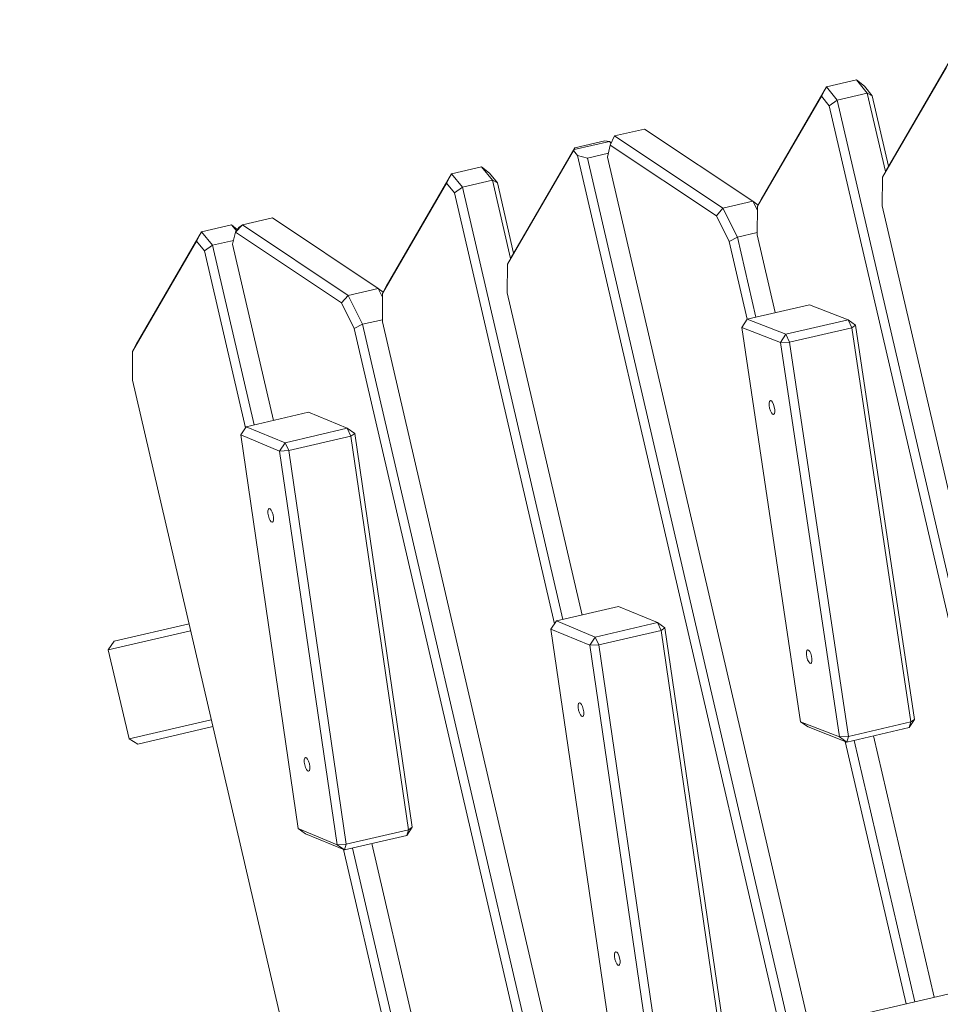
# Model space of a CAD drawing. Extents: x 5477758 to 5478338, y 5918296 to 5918502.
# Tile 84 of 138: x 5477950.623 to 5477951.015, y 5918462.365 to 5918462.784. Entities that reach past the tile are written whole.
import ezdxf

# ---------------------------------------------------------------- set-up
doc = ezdxf.new("R2010")
doc.units = 0
doc.layers.get('0').update_dxf_attribs({"linetype": 'CONTINUOUS', "lineweight": 13})
doc.layers.add('0_PROJEKTOWANE ZABAWKI', color=7, linetype='CONTINUOUS', lineweight=0)
doc.layers.add('0_WSPÓŁRZĘDNE_ODNOŚNIKI', color=6, linetype='CONTINUOUS', lineweight=15)
doc.styles.add('pktkecm$0$STANDARD', font='romans')
doc.dimstyles.new('pktkecm$0$ODNOŚNIKI', dxfattribs={"dimtxt": 17.5, "dimasz": 6, "dimexe": 7, "dimexo": 7, "dimgap": 7, "dimtad": 1, "dimtoh": 1, "dimdec": 0, "dimzin": 0, "dimdsep": 46, "dimtxsty": 'pktkecm$0$STANDARD', "dimblk": 'pktkecm$0$_Dot', "dimcen": 8, "dimdle": 7, "dimclrt": 2, "dimadec": 0, "dimazin": 0, "dimtfac": 1, "dimtdec": 0, "dimtofl": 0, "dimtmove": 0, "dimatfit": 3, "dimldrblk": 'pktkecm$0$_DotBlank', "dimfxl": 0, "dimtolj": 1, "dimtzin": 0, "dimarcsym": 0})

# ---------------------------------------------------------------- blocks, each defined once
blk = doc.blocks.new('zw$CEC1')
for p, q in [((1121.628, -736.273), (1121.628, -782.341)), ((1082.77, -741.632), (1086.818, -745.436)), ((1087.067, -745.652), (1083.105, -741.929)), ((1082.77, -745.789), (1083.428, -745.468)), ((1083.105, -745.522), (1082.77, -745.789)), ((1083.584, -745.288), (1083.105, -745.522)), ((1083.584, -745.288), (1083.428, -745.468)), ((1083.428, -745.468), (1086.854, -745.468)), ((1083.428, -746.783), (1083.428, -745.468)), ((1086.661, -745.288), (1083.584, -745.288)), ((1087.067, -745.652), (1086.818, -745.436)), ((1088.254, -745.936), (1087.067, -745.652)), ((1082.77, -745.789), (1082.77, -747.105)), ((1121.628, -745.936), (1088.254, -745.936)), ((1083.428, -746.783), (1082.77, -747.105)), ((1083.584, -747.168), (1083.428, -746.783)), ((1121.628, -746.783), (1083.428, -746.783)), ((1083.105, -747.402), (1082.77, -747.105)), ((1082.77, -747.105), (1086.818, -750.908)), ((1083.105, -747.402), (1083.584, -747.168)), ((1083.584, -747.168), (1121.628, -747.168)), ((1087.067, -751.124), (1083.105, -747.402)), ((1091.657, -749.914), (1092.66, -748.449)), ((1092.66, -748.449), (1092.952, -748.19)), ((1093.02, -748.372), (1092.66, -748.449)), ((1092.66, -748.449), (1092.66, -751.174)), ((1092.952, -748.19), (1093.02, -748.372)), ((1109.894, -749.546), (1092.952, -748.19)), ((1093.02, -748.372), (1109.963, -749.728)), ((1093.02, -751.098), (1093.02, -748.372)), ((1109.894, -749.546), (1110.186, -749.851)), ((1109.963, -749.728), (1109.894, -749.546)), ((1110.186, -749.851), (1109.963, -749.728)), ((1109.963, -749.728), (1109.963, -752.453)), ((1110.186, -752.576), (1110.186, -749.851)), ((1091.657, -752.639), (1091.657, -749.914)), ((1087.067, -751.124), (1086.818, -750.908)), ((1087.021, -751.085), (1086.818, -751.261)), ((1092.66, -751.174), (1093.02, -751.098)), ((1093.02, -751.098), (1092.952, -751.479)), ((1109.963, -752.453), (1093.02, -751.098)), ((1082.77, -755.065), (1086.818, -751.261)), ((1086.818, -751.261), (1087.228, -751.163)), ((1086.818, -751.261), (1086.818, -752.577)), ((1088.254, -751.409), (1087.067, -751.124)), ((1088.16, -752.255), (1088.16, -751.386)), ((1091.657, -751.409), (1088.254, -751.409)), ((1092.66, -751.174), (1091.657, -752.639)), ((1091.95, -752.945), (1092.952, -751.479)), ((1092.952, -751.479), (1092.66, -751.174)), ((1092.952, -751.479), (1109.894, -752.835)), ((1121.628, -751.409), (1110.186, -751.409)), ((1088.16, -752.255), (1086.818, -752.577)), ((1091.657, -752.255), (1088.16, -752.255)), ((1088.254, -752.64), (1088.16, -752.255)), ((1121.628, -752.255), (1110.186, -752.255)), ((1086.818, -752.577), (1082.77, -756.38)), ((1087.067, -752.924), (1086.818, -752.577)), ((1087.067, -752.924), (1088.254, -752.64)), ((1088.254, -752.64), (1091.658, -752.64)), ((1091.657, -752.639), (1091.95, -752.945)), ((1109.184, -754.042), (1110.186, -752.576)), ((1109.894, -752.835), (1109.963, -752.453)), ((1110.186, -752.576), (1109.894, -752.835)), ((1109.963, -752.453), (1110.186, -752.576)), ((1110.143, -752.64), (1121.628, -752.64)), ((1083.105, -756.647), (1087.067, -752.924)), ((1108.892, -754.3), (1091.95, -752.945)), ((1109.894, -752.835), (1108.892, -754.3)), ((1108.892, -754.3), (1109.184, -754.042)), ((1082.77, -756.38), (1082.77, -755.065)), ((1083.105, -756.647), (1082.77, -756.38)), ((1083.011, -756.572), (1082.942, -756.65)), ((1082.942, -756.65), (1082.873, -756.83)), ((1082.873, -756.83), (1082.873, -758.146)), ((1082.942, -756.65), (1083.045, -756.599)), ((1082.942, -758.196), (1082.942, -756.65)), ((1083.584, -756.881), (1083.105, -756.647)), ((1083.428, -757.728), (1083.428, -756.805)), ((1121.628, -756.881), (1083.584, -756.881)), ((1083.428, -757.728), (1083.218, -758.112)), ((1121.628, -757.728), (1083.428, -757.728)), ((1082.942, -758.196), (1082.873, -758.146)), ((1082.873, -758.146), (1086.818, -761.853)), ((1082.98, -758.228), (1082.942, -758.196)), ((1082.98, -758.228), (1083.218, -758.112)), ((1087.067, -762.069), (1082.98, -758.228)), ((1083.218, -758.112), (1121.628, -758.112)), ((1103.396, -759.29), (1103.687, -759.032)), ((1103.687, -759.032), (1103.758, -759.214)), ((1120.591, -760.443), (1103.687, -759.032)), ((1102.352, -760.752), (1103.396, -759.29)), ((1103.758, -759.214), (1103.396, -759.29)), ((1103.396, -759.29), (1103.396, -762.015)), ((1103.758, -761.939), (1103.758, -759.214)), ((1103.758, -759.214), (1120.662, -760.625)), ((1102.352, -763.477), (1102.352, -760.752)), ((1082.77, -762.206), (1083.428, -761.885)), ((1083.105, -761.939), (1082.77, -762.206)), ((1083.584, -761.705), (1083.105, -761.939)), ((1083.584, -761.705), (1083.428, -761.885)), ((1083.428, -761.885), (1086.854, -761.885)), ((1083.428, -763.2), (1083.428, -761.885)), ((1086.661, -761.705), (1083.584, -761.705)), ((1087.067, -762.069), (1086.818, -761.853)), ((1103.396, -762.015), (1102.352, -763.477)), ((1103.396, -762.015), (1103.758, -761.939)), ((1103.687, -762.321), (1103.396, -762.015)), ((1103.758, -761.939), (1103.687, -762.321)), ((1120.662, -763.35), (1103.758, -761.939)), ((1082.77, -762.206), (1082.77, -763.521)), ((1088.254, -762.353), (1087.067, -762.069)), ((1102.352, -762.353), (1088.254, -762.353)), ((1102.644, -763.783), (1103.687, -762.321)), ((1103.687, -762.321), (1120.591, -763.732)), ((1083.428, -763.2), (1082.77, -763.521)), ((1083.584, -763.585), (1083.428, -763.2)), ((1102.352, -763.2), (1083.428, -763.2)), ((1083.105, -763.818), (1082.77, -763.521)), ((1082.77, -763.521), (1086.818, -767.325)), ((1083.105, -763.818), (1083.584, -763.585)), ((1083.584, -763.585), (1102.455, -763.585)), ((1102.352, -763.477), (1102.644, -763.783)), ((1087.067, -767.541), (1083.105, -763.818)), ((1119.548, -765.194), (1102.644, -763.783)), ((1087.067, -767.541), (1086.818, -767.325)), ((1082.873, -771.385), (1086.818, -767.678)), ((1087.021, -767.502), (1086.818, -767.678)), ((1086.818, -767.678), (1087.228, -767.58)), ((1086.818, -767.678), (1086.818, -768.994)), ((1088.254, -767.826), (1087.067, -767.541)), ((1088.16, -768.672), (1088.16, -767.803)), ((1121.628, -767.826), (1088.254, -767.826)), ((1088.16, -768.672), (1086.818, -768.994)), ((1088.254, -769.057), (1088.16, -768.672)), ((1121.628, -768.672), (1088.16, -768.672)), ((1086.818, -768.994), (1082.873, -772.701)), ((1087.067, -769.341), (1086.818, -768.994)), ((1087.067, -769.341), (1088.254, -769.057)), ((1088.254, -769.057), (1121.628, -769.057)), ((1083.105, -773.064), (1087.067, -769.341)), ((1091.29, -771.768), (1092.333, -770.306)), ((1092.333, -770.306), (1092.625, -770.048)), ((1092.696, -770.23), (1092.333, -770.306)), ((1092.333, -770.306), (1092.333, -773.031)), ((1092.625, -770.048), (1092.696, -770.23)), ((1109.529, -771.459), (1092.625, -770.048)), ((1092.696, -772.955), (1092.696, -770.23)), ((1092.696, -770.23), (1109.6, -771.641)), ((1082.873, -772.701), (1082.873, -771.385)), ((1109.6, -771.641), (1109.529, -771.459)), ((1109.529, -771.459), (1109.82, -771.765)), ((1109.82, -771.765), (1109.6, -771.641)), ((1109.6, -771.641), (1109.6, -774.366)), ((1091.29, -774.493), (1091.29, -771.768)), ((1109.82, -774.49), (1109.82, -771.765)), ((1082.873, -772.701), (1083.105, -773.064)), ((1082.942, -772.881), (1082.873, -772.701)), ((1083.105, -773.064), (1082.942, -772.881)), ((1092.333, -773.031), (1092.696, -772.955)), ((1092.696, -772.955), (1092.625, -773.337)), ((1109.6, -774.366), (1092.696, -772.955)), ((1083.011, -772.959), (1082.77, -773.151)), ((1082.77, -773.151), (1083.057, -773.01)), ((1082.77, -773.151), (1082.77, -774.466)), ((1083.584, -773.298), (1083.105, -773.064)), ((1083.428, -774.145), (1083.428, -773.222)), ((1091.29, -773.298), (1083.584, -773.298)), ((1092.333, -773.031), (1091.29, -774.493)), ((1091.582, -774.799), (1092.625, -773.337)), ((1092.625, -773.337), (1092.333, -773.031)), ((1092.625, -773.337), (1109.529, -774.748)), ((1121.628, -773.298), (1109.82, -773.298)), ((1083.428, -774.145), (1082.77, -774.466)), ((1083.584, -774.529), (1083.428, -774.145)), ((1091.29, -774.145), (1083.428, -774.145)), ((1121.628, -774.145), (1109.82, -774.145)), ((1083.105, -774.763), (1082.77, -774.466)), ((1082.77, -774.466), (1086.818, -778.27)), ((1083.105, -774.763), (1083.584, -774.529)), ((1083.584, -774.529), (1091.325, -774.529)), ((1091.29, -774.493), (1091.582, -774.799)), ((1108.777, -775.952), (1109.82, -774.49)), ((1109.529, -774.748), (1109.6, -774.366)), ((1109.82, -774.49), (1109.529, -774.748)), ((1109.6, -774.366), (1109.82, -774.49)), ((1109.792, -774.529), (1121.628, -774.529)), ((1087.067, -778.486), (1083.105, -774.763)), ((1108.486, -776.21), (1091.582, -774.799)), ((1109.529, -774.748), (1108.486, -776.21)), ((1108.486, -776.21), (1108.777, -775.952)), ((1087.067, -778.486), (1086.818, -778.27)), ((1088.254, -778.77), (1087.067, -778.486)), ((1121.528, -778.77), (1088.254, -778.77)), ((1098.928, -778.77), (1098.928, -782.054)), ((1099.228, -782.373), (1099.228, -778.77)), ((1103.128, -778.77), (1103.128, -782.373)), ((1103.428, -782.054), (1103.428, -778.77)), ((1098.928, -782.054), (1099.228, -782.373)), ((1103.128, -782.373), (1103.428, -782.054)), ((1099.228, -782.373), (1103.128, -782.373))]:
    blk.add_line(p, q)
for centre in [(1095.566, -752.461), (1106.277, -753.318), (1106.274, -763.311), (1116.961, -764.203), (1095.212, -774.327), (1105.898, -775.219)]:
    blk.add_ellipse(centre, major_axis=(-0.3, 0), ratio=0.34202)
blk = doc.blocks.new('pktkecm$0$_Dot')
at = {"color": 0, "linetype": 'ByBlock', "lineweight": -2}
blk.add_line((-0.5, 0), (-1, 0), dxfattribs=at)
at = {"color": 0, "linetype": 'ByBlock', "const_width": 0.5}
blk.add_lwpolyline([(-0.25, 0, 1), (0.25, 0, 1)], format="xyb", close=True, dxfattribs=at)
blk = doc.blocks.new('pktkecm$0$_DotBlank')
at = {"color": 0, "linetype": 'ByBlock', "lineweight": -2}
blk.add_line((-0.5, 0), (-1, 0), dxfattribs=at)
blk.add_circle((0, 0), 0.5, dxfattribs=at)

msp = doc.modelspace()

# ---------------------------------------------------------------- block references
at = {"layer": '0_PROJEKTOWANE ZABAWKI', "xscale": 0.009981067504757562, "yscale": 0.009981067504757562, "zscale": 0.009981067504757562, "rotation": 283.0720937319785}
msp.add_blockref('zw$CEC1', (5477955.78541, 5918474.9692), dxfattribs=at)

# ---------------------------------------------------------------- leaders
at = {"layer": '0_WSPÓŁRZĘDNE_ODNOŚNIKI', "lineweight": -3}
for points in [[(5477951.20952, 5918477.10182), (5477951.85097, 5918462.56448)], [(5477950.19067, 5918470.78915), (5477950.83212, 5918456.25182)]]:
    msp.add_leader(points, dimstyle='pktkecm$0$ODNOŚNIKI', override={"dimasz": 2.8}, dxfattribs=at)

doc.saveas('drawing.dxf')
